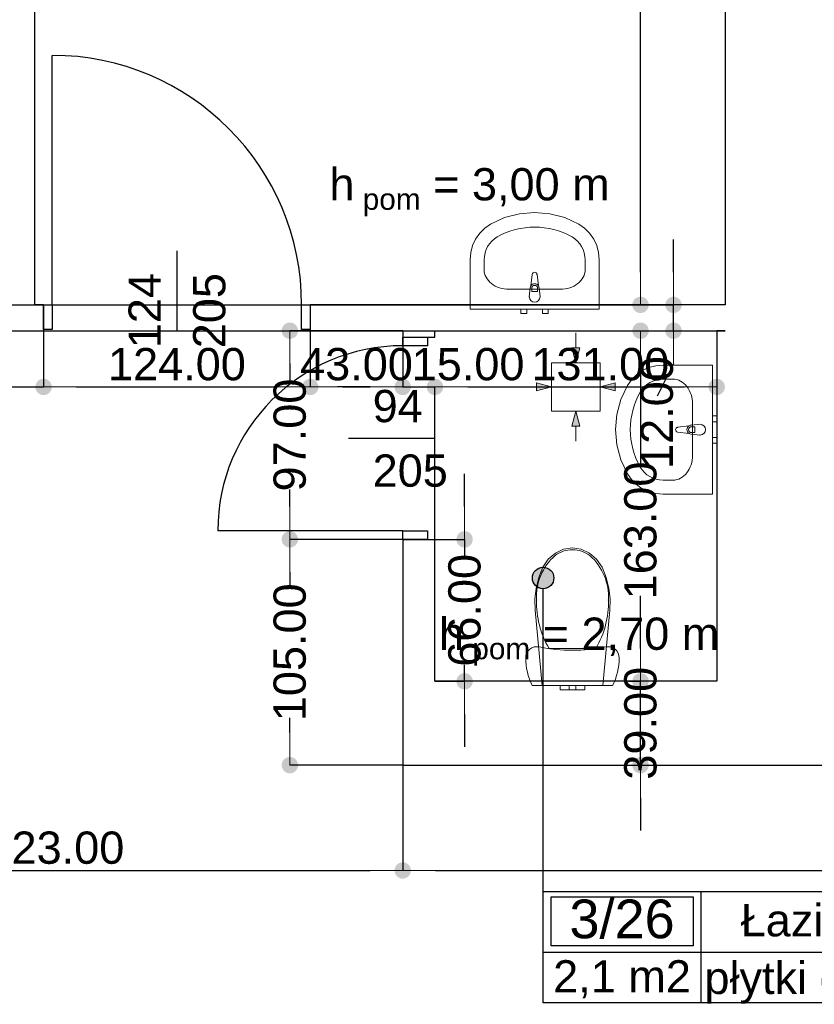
# Model space of a CAD drawing. Header units: millimetres. Extents: x -175445 to -20415, y -559200 to 231527.
# Tile 185 of 256: x -113372 to -109677, y -94928 to -90351. Entities that reach past the tile are written whole.
import ezdxf
from ezdxf.enums import TextEntityAlignment as Align

# ---------------------------------------------------------------- set-up
doc = ezdxf.new("R2010")
doc.units = ezdxf.units.MM
doc.header["$MEASUREMENT"] = 0
for name, color, linetype in [('Drzwi', 7, 'Continuous'), ('Linia', 7, 'Continuous'), ('Obiekt', 7, 'Continuous'), ('Polilinia', 7, 'Continuous'), ('Strefa', 7, 'Continuous'), ('Tekst', 7, 'Continuous'), ('Wymiary', 63, 'Continuous'), ('Ściana', 7, 'Continuous')]:
    doc.layers.add(name, color=color, linetype=linetype)
doc.styles.add('Arial', font='txt')
doc.styles.add('Times new roman', font='txt')
doc.dimstyles.new('GENERATED_STYLE__1', dxfattribs={"dimtxt": 150, "dimasz": 152, "dimexe": 0.18, "dimexo": 0, "dimgap": 0.09, "dimtad": 1, "dimtih": 1, "dimtoh": 1, "dimlfac": 0.1, "dimzin": 0, "dimdsep": 46, "dimtxsty": 'Arial', "dimblk": 'ARROWHEAD_11', "dimblk1": 'ARROWHEAD_11', "dimblk2": 'ARROWHEAD_11', "dimcen": 0.09, "dimclrd": 114, "dimclre": 114, "dimclrt": 114, "dimazin": 0, "dimtfac": 1, "dimtdec": 4, "dimtmove": 0, "dimatfit": 3, "dimfxl": 1, "dimtolj": 1, "dimtzin": 0, "dimarcsym": 0})
doc.dimstyles.new('GENERATED_STYLE__3', dxfattribs={"dimtxt": 150, "dimasz": 152, "dimexe": 0.18, "dimexo": 0, "dimgap": 0.09, "dimtad": 1, "dimlfac": 0.1, "dimzin": 0, "dimdsep": 46, "dimtxsty": 'Arial', "dimblk": 'ARROWHEAD_11', "dimblk1": 'ARROWHEAD_11', "dimblk2": 'ARROWHEAD_11', "dimcen": 0.09, "dimclrd": 114, "dimclre": 114, "dimclrt": 114, "dimazin": 0, "dimtfac": 1, "dimtdec": 4, "dimtmove": 2, "dimatfit": 3, "dimfxl": 1, "dimtolj": 1, "dimtzin": 0, "dimarcsym": 0})

# ---------------------------------------------------------------- blocks, each defined once
blk = doc.blocks.new('Łazienka_3_26_28', base_point=(-104511.2, 34229.7))
at = {"layer": 'Strefa'}
for p, q in [((-105245.2, 34512.5), (-103303, 34512.5)), ((-105245.2, 33994), (-105245.2, 34512.5)), ((-105208.5, 34486.6), (-104547.9, 34486.6)), ((-105208.5, 34260.3), (-105208.5, 34486.6)), ((-104547.9, 34486.6), (-104547.9, 34260.3)), ((-104511.2, 34512.5), (-104511.2, 33994)), ((-103303, 34512.5), (-103303, 33994)), ((-104547.9, 34260.3), (-105208.5, 34260.3)), ((-105245.2, 34229.7), (-103303, 34229.7)), ((-103303, 33994), (-105245.2, 33994))]:
    blk.add_line(p, q, dxfattribs=at)
at = {"layer": 'Strefa', "style": 'Arial'}
for tag, height, p in [('ROOM_NUMBER', 180, (-104878.2, 34384.6)), ('ROOM_NAME', 150, (-103907.1, 34378.5)), ('ROOM_CALC_AREA', 150, (-104878.2, 34117.6)), ('floor_f', 150, (-103907.1, 34110.6))]:
    blk.add_attdef(tag, text='', height=height, dxfattribs=at).set_placement(p, align=Align.MIDDLE_CENTER)
blk = doc.blocks.new('ARROWHEAD_11')
at = {"color": 0, "linetype": 'Continuous', "lineweight": 0}
blk.add_line((0, 0), (-1, 0), dxfattribs=at)
at = {"color": 0, "linetype": 'Continuous', "lineweight": 0, "const_width": 0.25, "flags": 128}
blk.add_lwpolyline([(-0.125, 0, 1), (0.125, 0, 1)], format="xyb", close=True, dxfattribs=at)
blk = doc.blocks.new('*D3366')
at = {"layer": 'Defpoints', "color": 0}
for p in [(-110540.7, -93426.6), (-110484.9, -93426.6), (-110540.7, -93816.6)]:
    blk.add_point(p, dxfattribs=at)
at = {"layer": 'Wymiary', "color": 114, "lineweight": -2}
for p, q in [((-110484.9, -93274.6), (-110484.9, -93122.6)), ((-110540.7, -93426.6), (-110484.7, -93426.6)), ((-110484.9, -93816.6), (-110484.9, -93426.6)), ((-110540.7, -93816.6), (-110484.7, -93816.6)), ((-110484.9, -93968.6), (-110484.9, -94120.6))]:
    blk.add_line(p, q, dxfattribs=at)
at = {"layer": 'Wymiary', "color": 114, "lineweight": -2, "xscale": 152, "yscale": 152, "zscale": 152}
for p, rotation in [((-110484.9, -93426.6), 270), ((-110484.9, -93816.6), 90)]:
    blk.add_blockref('ARROWHEAD_11', p, dxfattribs=dict(at, rotation=rotation))
at = {"layer": 'Wymiary', "color": 114, "lineweight": 13, "insert": (-110484.9, -93621.6), "char_height": 150, "attachment_point": 5, "rotation": 90, "style": 'Arial'}
blk.add_mtext('\\A1;39.00', dxfattribs=at)
blk = doc.blocks.new('*D3367')
at = {"layer": 'Defpoints', "color": 0}
for p in [(-115030.7, -91796.6), (-110484.9, -91796.6), (-110540.7, -93426.6)]:
    blk.add_point(p, dxfattribs=at)
at = {"layer": 'Wymiary', "color": 114, "lineweight": -2}
for p, q in [((-115030.7, -91796.6), (-110484.7, -91796.6)), ((-110484.9, -91948.6), (-110484.9, -92421.3)), ((-110484.9, -93274.6), (-110484.9, -93029.6)), ((-110540.7, -93426.6), (-110484.7, -93426.6))]:
    blk.add_line(p, q, dxfattribs=at)
at = {"layer": 'Wymiary', "color": 114, "lineweight": -2, "xscale": 152, "yscale": 152, "zscale": 152}
for p, rotation in [((-110484.9, -91796.6), 90), ((-110484.9, -93426.6), 270)]:
    blk.add_blockref('ARROWHEAD_11', p, dxfattribs=dict(at, rotation=rotation))
at = {"layer": 'Wymiary', "color": 114, "lineweight": 13, "insert": (-110484.9, -92725.4), "char_height": 150, "attachment_point": 5, "rotation": 90, "style": 'Arial'}
blk.add_mtext('\\A1;163.00', dxfattribs=at)
blk = doc.blocks.new('*D3368')
at = {"layer": 'Defpoints', "color": 0}
for p in [(-115030.7, -91676.6), (-110331.6, -91676.6), (-115030.7, -91796.6)]:
    blk.add_point(p, dxfattribs=at)
at = {"layer": 'Wymiary', "color": 114, "lineweight": -2}
for p, q in [((-110331.6, -91524.6), (-110331.6, -91372.6)), ((-115030.7, -91676.6), (-110331.4, -91676.6)), ((-110331.6, -91796.6), (-110331.6, -91676.6)), ((-115030.7, -91796.6), (-110331.4, -91796.6)), ((-110331.6, -91948.6), (-110408.2, -92100.6))]:
    blk.add_line(p, q, dxfattribs=at)
at = {"layer": 'Wymiary', "color": 114, "lineweight": -2, "xscale": 152, "yscale": 152, "zscale": 152}
for p, rotation in [((-110331.6, -91676.6), 270), ((-110331.6, -91796.6), 90)]:
    blk.add_blockref('ARROWHEAD_11', p, dxfattribs=dict(at, rotation=rotation))
at = {"layer": 'Wymiary', "color": 114, "lineweight": 13, "insert": (-110408.2, -92177.3), "char_height": 150, "attachment_point": 5, "rotation": 90, "style": 'Arial'}
blk.add_mtext('\\A1;12.00', dxfattribs=at)
blk = doc.blocks.new('*D3369')
at = {"layer": 'Defpoints', "color": 0}
for p in [(-110484.9, -88543.8), (-110090.7, -88543.8), (-115030.7, -91676.6)]:
    blk.add_point(p, dxfattribs=at)
at = {"layer": 'Wymiary', "color": 114, "lineweight": -2}
for p, q in [((-110090.7, -88543.8), (-110485.1, -88543.8)), ((-110484.9, -88695.8), (-110484.9, -89944.8)), ((-110484.9, -91524.6), (-110484.9, -90275.7)), ((-115030.7, -91676.6), (-110484.7, -91676.6))]:
    blk.add_line(p, q, dxfattribs=at)
at = {"layer": 'Wymiary', "color": 114, "lineweight": -2, "xscale": 152, "yscale": 152, "zscale": 152}
for p, rotation in [((-110484.9, -88543.8), 90), ((-110484.9, -91676.6), 270)]:
    blk.add_blockref('ARROWHEAD_11', p, dxfattribs=dict(at, rotation=rotation))
at = {"layer": 'Wymiary', "color": 114, "lineweight": 13, "insert": (-110484.9, -90110.2), "char_height": 150, "attachment_point": 5, "rotation": 90, "style": 'Arial'}
blk.add_mtext('\\A1;314', dxfattribs=at)
blk = doc.blocks.new('*D3483')
at = {"layer": 'Defpoints', "color": 0}
for p in [(-114820.7, -93816.6), (-111590.7, -93816.6), (-111590.7, -94306)]:
    blk.add_point(p, dxfattribs=at)
at = {"layer": 'Wymiary', "color": 114, "lineweight": -2}
for p, q in [((-114820.7, -93816.6), (-114820.7, -94306.2)), ((-111590.7, -93816.6), (-111590.7, -94306.2)), ((-114668.7, -94306), (-111742.7, -94306))]:
    blk.add_line(p, q, dxfattribs=at)
at = {"layer": 'Wymiary', "color": 114, "lineweight": -2, "xscale": 152, "yscale": 152, "zscale": 152, "rotation": 180}
blk.add_blockref('ARROWHEAD_11', (-114820.7, -94306), dxfattribs=at)
at = {"layer": 'Wymiary', "color": 114, "lineweight": -2, "xscale": 152, "yscale": 152, "zscale": 152}
blk.add_blockref('ARROWHEAD_11', (-111590.7, -94306), dxfattribs=at)
at = {"layer": 'Wymiary', "color": 114, "lineweight": 13, "insert": (-113205.7, -94201), "char_height": 150, "attachment_point": 5, "style": 'Arial'}
blk.add_mtext('\\A1;323.00', dxfattribs=at)
blk = doc.blocks.new('*D3484')
at = {"layer": 'Defpoints', "color": 0}
for p in [(-111590.7, -93816.6), (-106430.7, -93816.6), (-106430.7, -94306)]:
    blk.add_point(p, dxfattribs=at)
at = {"layer": 'Wymiary', "color": 114, "lineweight": -2}
for p, q in [((-111590.7, -93816.6), (-111590.7, -94306.2)), ((-106430.7, -93816.6), (-106430.7, -94306.2)), ((-111438.7, -94306), (-106582.7, -94306))]:
    blk.add_line(p, q, dxfattribs=at)
at = {"layer": 'Wymiary', "color": 114, "lineweight": -2, "xscale": 152, "yscale": 152, "zscale": 152, "rotation": 180}
blk.add_blockref('ARROWHEAD_11', (-111590.7, -94306), dxfattribs=at)
at = {"layer": 'Wymiary', "color": 114, "lineweight": -2, "xscale": 152, "yscale": 152, "zscale": 152}
blk.add_blockref('ARROWHEAD_11', (-106430.7, -94306), dxfattribs=at)
at = {"layer": 'Wymiary', "color": 114, "lineweight": 13, "insert": (-109010.7, -94201), "char_height": 150, "attachment_point": 5, "style": 'Arial'}
blk.add_mtext('\\A1;516.00', dxfattribs=at)
blk = doc.blocks.new('*D3546')
at = {"layer": 'Defpoints', "color": 0}
for p in [(-113510.7, -91796.6), (-113260.7, -91796.6), (-113260.7, -92058.1)]:
    blk.add_point(p, dxfattribs=at)
at = {"layer": 'Wymiary', "color": 114, "lineweight": -2}
for p, q in [((-113510.7, -91796.6), (-113510.7, -92058.3)), ((-113260.7, -91796.6), (-113260.7, -92058.3)), ((-113662.7, -92058.1), (-113814.7, -92058.1)), ((-113510.7, -92058.1), (-113260.7, -92058.1)), ((-113108.7, -92058.1), (-112956.7, -92058.1))]:
    blk.add_line(p, q, dxfattribs=at)
at = {"layer": 'Wymiary', "color": 114, "lineweight": -2, "xscale": 152, "yscale": 152, "zscale": 152}
blk.add_blockref('ARROWHEAD_11', (-113510.7, -92058.1), dxfattribs=at)
at = {"layer": 'Wymiary', "color": 114, "lineweight": -2, "xscale": 152, "yscale": 152, "zscale": 152, "rotation": 180}
blk.add_blockref('ARROWHEAD_11', (-113260.7, -92058.1), dxfattribs=at)
at = {"layer": 'Wymiary', "color": 114, "lineweight": 13, "insert": (-113664.6, -91953.1), "char_height": 150, "attachment_point": 5, "style": 'Arial'}
blk.add_mtext('\\A1;25.00', dxfattribs=at)
blk = doc.blocks.new('*D3547')
at = {"layer": 'Defpoints', "color": 0}
for p in [(-113260.7, -91796.6), (-112020.7, -91796.6), (-112020.7, -92058.1)]:
    blk.add_point(p, dxfattribs=at)
at = {"layer": 'Wymiary', "color": 114, "lineweight": -2}
for p, q in [((-113260.7, -91796.6), (-113260.7, -92058.3)), ((-112020.7, -91796.6), (-112020.7, -92058.3)), ((-113108.7, -92058.1), (-112172.7, -92058.1))]:
    blk.add_line(p, q, dxfattribs=at)
at = {"layer": 'Wymiary', "color": 114, "lineweight": -2, "xscale": 152, "yscale": 152, "zscale": 152, "rotation": 180}
blk.add_blockref('ARROWHEAD_11', (-113260.7, -92058.1), dxfattribs=at)
at = {"layer": 'Wymiary', "color": 114, "lineweight": -2, "xscale": 152, "yscale": 152, "zscale": 152}
blk.add_blockref('ARROWHEAD_11', (-112020.7, -92058.1), dxfattribs=at)
at = {"layer": 'Wymiary', "color": 114, "lineweight": 13, "insert": (-112640.7, -91953.1), "char_height": 150, "attachment_point": 5, "style": 'Arial'}
blk.add_mtext('\\A1;124.00', dxfattribs=at)
blk = doc.blocks.new('*D3548')
at = {"layer": 'Defpoints', "color": 0}
for p in [(-112020.7, -91796.6), (-111590.7, -91796.6), (-111590.7, -92058.1)]:
    blk.add_point(p, dxfattribs=at)
at = {"layer": 'Wymiary', "color": 114, "lineweight": -2}
for p, q in [((-112020.7, -91796.6), (-112020.7, -92058.3)), ((-111590.7, -91796.6), (-111590.7, -92058.3)), ((-111868.7, -92058.1), (-111742.7, -92058.1))]:
    blk.add_line(p, q, dxfattribs=at)
at = {"layer": 'Wymiary', "color": 114, "lineweight": -2, "xscale": 152, "yscale": 152, "zscale": 152, "rotation": 180}
blk.add_blockref('ARROWHEAD_11', (-112020.7, -92058.1), dxfattribs=at)
at = {"layer": 'Wymiary', "color": 114, "lineweight": -2, "xscale": 152, "yscale": 152, "zscale": 152}
blk.add_blockref('ARROWHEAD_11', (-111590.7, -92058.1), dxfattribs=at)
at = {"layer": 'Wymiary', "color": 114, "lineweight": 13, "insert": (-111805.7, -91953.1), "char_height": 150, "attachment_point": 5, "style": 'Arial'}
blk.add_mtext('\\A1;43.00', dxfattribs=at)
blk = doc.blocks.new('*D3549')
at = {"layer": 'Defpoints', "color": 0}
for p in [(-111590.7, -91796.6), (-111440.7, -92058.1), (-111440.7, -92806.6)]:
    blk.add_point(p, dxfattribs=at)
at = {"layer": 'Wymiary', "color": 114, "lineweight": -2}
for p, q in [((-111590.7, -91796.6), (-111590.7, -92058.3)), ((-111742.7, -92058.1), (-111894.7, -92058.1)), ((-111590.7, -92058.1), (-111440.7, -92058.1)), ((-111440.7, -92806.6), (-111440.7, -92057.9)), ((-111288.7, -92058.1), (-111136.7, -92058.1))]:
    blk.add_line(p, q, dxfattribs=at)
at = {"layer": 'Wymiary', "color": 114, "lineweight": -2, "xscale": 152, "yscale": 152, "zscale": 152}
blk.add_blockref('ARROWHEAD_11', (-111590.7, -92058.1), dxfattribs=at)
at = {"layer": 'Wymiary', "color": 114, "lineweight": -2, "xscale": 152, "yscale": 152, "zscale": 152, "rotation": 180}
blk.add_blockref('ARROWHEAD_11', (-111440.7, -92058.1), dxfattribs=at)
at = {"layer": 'Wymiary', "color": 114, "lineweight": 13, "insert": (-111286.9, -91953.1), "char_height": 150, "attachment_point": 5, "style": 'Arial'}
blk.add_mtext('\\A1;15.00', dxfattribs=at)
blk = doc.blocks.new('*D3550')
at = {"layer": 'Defpoints', "color": 0}
for p in [(-110130.7, -91796.6), (-110130.7, -92058.1), (-111440.7, -92806.6)]:
    blk.add_point(p, dxfattribs=at)
at = {"layer": 'Wymiary', "color": 114, "lineweight": -2}
for p, q in [((-110130.7, -91796.6), (-110130.7, -92058.3)), ((-111440.7, -92806.6), (-111440.7, -92057.9)), ((-111288.7, -92058.1), (-110282.7, -92058.1))]:
    blk.add_line(p, q, dxfattribs=at)
at = {"layer": 'Wymiary', "color": 114, "lineweight": -2, "xscale": 152, "yscale": 152, "zscale": 152, "rotation": 180}
blk.add_blockref('ARROWHEAD_11', (-111440.7, -92058.1), dxfattribs=at)
at = {"layer": 'Wymiary', "color": 114, "lineweight": -2, "xscale": 152, "yscale": 152, "zscale": 152}
blk.add_blockref('ARROWHEAD_11', (-110130.7, -92058.1), dxfattribs=at)
at = {"layer": 'Wymiary', "color": 114, "lineweight": 13, "insert": (-110671.9, -91953.1), "char_height": 150, "attachment_point": 5, "style": 'Arial'}
blk.add_mtext('\\A1;131.00', dxfattribs=at)
blk = doc.blocks.new('*D3909')
at = {"layer": 'Defpoints', "color": 0}
for p in [(-112115.6, -92766.6), (-111590.7, -92766.6), (-111590.7, -93816.6)]:
    blk.add_point(p, dxfattribs=at)
at = {"layer": 'Wymiary', "color": 114, "lineweight": -2}
for p, q in [((-111590.7, -92766.6), (-112115.8, -92766.6)), ((-112115.6, -92918.6), (-112115.6, -92987.5)), ((-112115.6, -93664.6), (-112115.6, -93595.7)), ((-111590.7, -93816.6), (-112115.8, -93816.6))]:
    blk.add_line(p, q, dxfattribs=at)
at = {"layer": 'Wymiary', "color": 114, "lineweight": -2, "xscale": 152, "yscale": 152, "zscale": 152}
for p, rotation in [((-112115.6, -92766.6), 90), ((-112115.6, -93816.6), 270)]:
    blk.add_blockref('ARROWHEAD_11', p, dxfattribs=dict(at, rotation=rotation))
at = {"layer": 'Wymiary', "color": 114, "lineweight": 13, "insert": (-112115.6, -93291.6), "char_height": 150, "attachment_point": 5, "rotation": 90, "style": 'Arial'}
blk.add_mtext('\\A1;105.00', dxfattribs=at)
blk = doc.blocks.new('*D3910')
at = {"layer": 'Defpoints', "color": 0}
for p in [(-112115.6, -91796.6), (-111590.7, -91796.6), (-111590.7, -92766.6)]:
    blk.add_point(p, dxfattribs=at)
at = {"layer": 'Wymiary', "color": 114, "lineweight": -2}
for p, q in [((-111590.7, -91796.6), (-112115.8, -91796.6)), ((-112115.6, -91948.6), (-112115.6, -92028.7)), ((-112115.6, -92614.6), (-112115.6, -92534.5)), ((-111590.7, -92766.6), (-112115.8, -92766.6))]:
    blk.add_line(p, q, dxfattribs=at)
at = {"layer": 'Wymiary', "color": 114, "lineweight": -2, "xscale": 152, "yscale": 152, "zscale": 152}
for p, rotation in [((-112115.6, -91796.6), 90), ((-112115.6, -92766.6), 270)]:
    blk.add_blockref('ARROWHEAD_11', p, dxfattribs=dict(at, rotation=rotation))
at = {"layer": 'Wymiary', "color": 114, "lineweight": 13, "insert": (-112115.6, -92281.6), "char_height": 150, "attachment_point": 5, "rotation": 90, "style": 'Arial'}
blk.add_mtext('\\A1;97.00', dxfattribs=at)
blk = doc.blocks.new('*D3911')
at = {"layer": 'Defpoints', "color": 0}
for p in [(-111440.7, -92766.6), (-111302.9, -92766.6), (-111440.7, -93426.6)]:
    blk.add_point(p, dxfattribs=at)
at = {"layer": 'Wymiary', "color": 114, "lineweight": -2}
for p, q in [((-111302.9, -92614.6), (-111302.9, -92462.6)), ((-111440.7, -92766.6), (-111302.7, -92766.6)), ((-111302.9, -92766.6), (-111302.9, -92843.3)), ((-111302.9, -93426.6), (-111302.9, -93349.9)), ((-111440.7, -93426.6), (-111302.7, -93426.6)), ((-111302.9, -93578.6), (-111302.9, -93730.6))]:
    blk.add_line(p, q, dxfattribs=at)
at = {"layer": 'Wymiary', "color": 114, "lineweight": -2, "xscale": 152, "yscale": 152, "zscale": 152}
for p, rotation in [((-111302.9, -92766.6), 270), ((-111302.9, -93426.6), 90)]:
    blk.add_blockref('ARROWHEAD_11', p, dxfattribs=dict(at, rotation=rotation))
at = {"layer": 'Wymiary', "color": 114, "lineweight": 13, "insert": (-111302.9, -93096.6), "char_height": 150, "attachment_point": 5, "rotation": 90, "style": 'Arial'}
blk.add_mtext('\\A1;66.00', dxfattribs=at)

msp = doc.modelspace()

# ---------------------------------------------------------------- hatches: boundary and pattern name
at = {"layer": 'Linia', "linetype": 'Continuous', "lineweight": 13}
for points in [[(-110785.652, -91945.594), (-110766.809, -91875.643), (-110804.308, -91875.593)], [(-110898.602, -92058.094), (-110968.578, -92039.344), (-110968.578, -92076.844)], [(-110673.302, -92058.094), (-110603.326, -92076.844), (-110603.326, -92039.344)], [(-110785.652, -92170.594), (-110804.308, -92240.594), (-110766.809, -92240.544)]]:
    msp.add_hatch(color=150, dxfattribs=at).paths.add_polyline_path(points)
at = {"layer": 'Polilinia', "linetype": 'Continuous'}
msp.add_hatch(color=256, dxfattribs=at).paths.add_polyline_path([(-110887.977, -92946.218), (-110891.783, -92927.084), (-110902.621, -92910.863), (-110918.843, -92900.024), (-110937.977, -92896.218), (-110957.111, -92900.024), (-110973.332, -92910.863), (-110984.171, -92927.084), (-110987.977, -92946.218), (-110984.171, -92965.353), (-110973.332, -92981.574), (-110957.111, -92992.412), (-110937.977, -92996.218), (-110918.843, -92992.412), (-110902.621, -92981.574), (-110891.783, -92965.353)])

# ---------------------------------------------------------------- linework, layer by layer
at = {"layer": 'Drzwi'}
for p, q in [((-113220.722, -91676.604), (-113220.722, -90516.604)), ((-113260.722, -91676.604), (-113220.722, -91676.604)), ((-113260.722, -91791.604), (-113260.722, -91676.604)), ((-113260.722, -91676.604), (-113260.722, -91791.604)), ((-113220.722, -91676.604), (-113220.722, -91791.604)), ((-112060.722, -91791.604), (-112060.722, -91676.604)), ((-112060.722, -91676.604), (-112020.722, -91676.604)), ((-112020.722, -91676.604), (-112020.722, -91791.604)), ((-112020.722, -91676.604), (-112020.722, -91791.604)), ((-113220.722, -91791.604), (-113260.722, -91791.604)), ((-112020.722, -91791.604), (-112060.722, -91791.604)), ((-111590.722, -91866.604), (-111590.722, -91826.604)), ((-111590.722, -91826.604), (-111475.722, -91826.604)), ((-111590.722, -91826.604), (-111475.722, -91826.604)), ((-111475.722, -91866.604), (-111590.722, -91866.604)), ((-111475.722, -91826.604), (-111475.722, -91866.604)), ((-111590.722, -92726.604), (-112450.722, -92726.604)), ((-111590.722, -92766.604), (-111590.722, -92726.604)), ((-111590.722, -92726.604), (-111475.722, -92726.604)), ((-111475.722, -92726.604), (-111475.722, -92766.604)), ((-111475.722, -92766.604), (-111590.722, -92766.604)), ((-111590.722, -92766.604), (-111475.722, -92766.604))]:
    msp.add_line(p, q, dxfattribs=at)
for centre, radius, start, end in [((-113220.722, -91676.604), 1160, 0, 90), ((-111590.722, -92726.604), 860, 90, 180)]:
    msp.add_arc(centre, radius, start, end, dxfattribs=at)
at = {"layer": 'Linia', "color": 150, "lineweight": 13}
for p, q in [((-110785.467, -91806.703), (-110785.559, -91875.618)), ((-110785.652, -91945.594), (-110804.308, -91875.593)), ((-110804.308, -91875.593), (-110766.809, -91875.643)), ((-110785.652, -91945.594), (-110766.809, -91875.643)), ((-110673.302, -91945.744), (-110898.302, -91945.744)), ((-110898.302, -91945.744), (-110898.302, -92170.444)), ((-110673.302, -92170.444), (-110673.302, -91945.744)), ((-110898.602, -92058.094), (-110968.578, -92039.344)), ((-110968.578, -92076.844), (-110968.578, -92039.344)), ((-110673.302, -92058.094), (-110603.326, -92039.344)), ((-110603.326, -92039.344), (-110603.326, -92076.844)), ((-111037.493, -92058.094), (-110968.578, -92058.094)), ((-110898.602, -92058.094), (-110968.578, -92076.844)), ((-110673.302, -92058.094), (-110603.326, -92076.844)), ((-110534.411, -92058.094), (-110603.326, -92058.094)), ((-110898.302, -92170.744), (-110673.302, -92170.744)), ((-110785.652, -92170.594), (-110804.308, -92240.594)), ((-110785.652, -92170.594), (-110766.809, -92240.544)), ((-110766.809, -92240.544), (-110804.308, -92240.594)), ((-110785.467, -92309.484), (-110785.559, -92240.569))]:
    msp.add_line(p, q, dxfattribs=at)
at = {"layer": 'Obiekt', "color": 8, "lineweight": 5}
for p, q in [((-111182.464, -91300.962), (-111117.272, -91271.021)), ((-111117.272, -91271.021), (-111048.251, -91252.722)), ((-111048.251, -91252.722), (-110977.29, -91246.566)), ((-110977.29, -91246.566), (-110906.328, -91252.722)), ((-110906.328, -91252.722), (-110837.308, -91271.021)), ((-110837.308, -91271.021), (-110772.116, -91300.962)), ((-111232.799, -91343.146), (-111209.442, -91319.693)), ((-111209.442, -91319.693), (-111182.464, -91300.962)), ((-110772.116, -91300.962), (-110745.138, -91319.693)), ((-110745.138, -91319.693), (-110721.781, -91343.146)), ((-111251.788, -91370.573), (-111232.799, -91343.146)), ((-110721.781, -91343.146), (-110702.791, -91370.573)), ((-111274.395, -91433.74), (-111265.803, -91401.096)), ((-111265.803, -91401.096), (-111251.788, -91370.573)), ((-110702.791, -91370.573), (-110688.777, -91401.096)), ((-110688.777, -91401.096), (-110680.185, -91433.74)), ((-111277.29, -91467.462), (-111274.395, -91433.74)), ((-110680.185, -91433.74), (-110677.29, -91467.462)), ((-111277.29, -91696.553), (-111277.29, -91467.462)), ((-111212.072, -91513.28), (-111212.072, -91467.462)), ((-110742.507, -91513.28), (-110742.507, -91467.462)), ((-110677.29, -91467.462), (-110677.29, -91696.553)), ((-110995.02, -91587.769), (-110988.39, -91534.835)), ((-110966.19, -91534.835), (-110959.56, -91587.769)), ((-110858.464, -91604.235), (-111096.116, -91604.235)), ((-111002.29, -91639.235), (-110998.29, -91597.282)), ((-110990.89, -91599.454), (-110990.89, -91614.325)), ((-110990.89, -91614.325), (-110963.69, -91614.325)), ((-110963.69, -91614.325), (-110963.69, -91599.454)), ((-110956.29, -91597.282), (-110952.29, -91639.235)), ((-110677.29, -91696.553), (-111277.29, -91696.553)), ((-111040.79, -91716.553), (-111040.79, -91696.553)), ((-111040.79, -91696.553), (-111013.79, -91696.553)), ((-111013.79, -91716.553), (-111040.79, -91716.553)), ((-111013.79, -91696.553), (-111013.79, -91716.553)), ((-110940.79, -91716.553), (-110940.79, -91696.553)), ((-110940.79, -91696.553), (-110913.79, -91696.553)), ((-110913.79, -91716.553), (-110940.79, -91716.553)), ((-110913.79, -91696.553), (-110913.79, -91716.553)), ((-110446.179, -91968.062), (-110413.535, -91959.47)), ((-110413.535, -91959.47), (-110379.813, -91956.575)), ((-110379.813, -91956.575), (-110150.722, -91956.575)), ((-110150.722, -91956.575), (-110150.722, -92556.575)), ((-110527.582, -92024.423), (-110504.129, -92001.066)), ((-110504.129, -92001.066), (-110476.702, -91982.076)), ((-110476.702, -91982.076), (-110446.179, -91968.062)), ((-110576.254, -92116.593), (-110546.313, -92051.401)), ((-110546.313, -92051.401), (-110527.582, -92024.423)), ((-110333.995, -92021.792), (-110379.813, -92021.792)), ((-110594.553, -92185.613), (-110576.254, -92116.593)), ((-110243.04, -92137.749), (-110243.04, -92375.401)), ((-110600.709, -92256.575), (-110594.553, -92185.613)), ((-110249.993, -92235.575), (-110208.04, -92231.575)), ((-110150.722, -92193.075), (-110130.722, -92193.075)), ((-110150.722, -92220.075), (-110150.722, -92193.075)), ((-110130.722, -92220.075), (-110150.722, -92220.075)), ((-110130.722, -92193.075), (-110130.722, -92220.075)), ((-110594.553, -92327.536), (-110600.709, -92256.575)), ((-110312.44, -92245.475), (-110259.506, -92238.845)), ((-110259.506, -92274.305), (-110312.44, -92267.675)), ((-110208.04, -92281.575), (-110249.993, -92277.575)), ((-110232.951, -92242.975), (-110247.821, -92242.975)), ((-110247.821, -92270.175), (-110232.951, -92270.175)), ((-110232.951, -92270.175), (-110232.951, -92242.975)), ((-110150.722, -92293.075), (-110130.722, -92293.075)), ((-110150.722, -92320.075), (-110150.722, -92293.075)), ((-110130.722, -92320.075), (-110150.722, -92320.075)), ((-110130.722, -92293.075), (-110130.722, -92320.075)), ((-110576.254, -92396.557), (-110594.553, -92327.536)), ((-110546.313, -92461.749), (-110576.254, -92396.557)), ((-110527.582, -92488.727), (-110546.313, -92461.749)), ((-110504.129, -92512.084), (-110527.582, -92488.727)), ((-110333.995, -92491.357), (-110379.813, -92491.357)), ((-110476.702, -92531.073), (-110504.129, -92512.084)), ((-110446.179, -92545.088), (-110476.702, -92531.073)), ((-110413.535, -92553.68), (-110446.179, -92545.088)), ((-110379.813, -92556.575), (-110413.535, -92553.68)), ((-110150.722, -92556.575), (-110379.813, -92556.575)), ((-110913.912, -92859.225), (-110880.869, -92830.706)), ((-110880.869, -92830.706), (-110842.561, -92812.747)), ((-110842.561, -92812.747), (-110801.512, -92806.53)), ((-110801.512, -92806.53), (-110760.464, -92812.747)), ((-110801.511, -92815.169), (-110801.512, -92815.169)), ((-110760.464, -92812.747), (-110722.155, -92830.706)), ((-110722.155, -92830.706), (-110689.112, -92859.225)), ((-110939.51, -92896.42), (-110913.912, -92859.225)), ((-110720.436, -92841.98), (-110720.436, -92841.981)), ((-110689.112, -92859.225), (-110663.515, -92896.42)), ((-110958.531, -92943.358), (-110939.51, -92896.42)), ((-110663.515, -92896.42), (-110644.494, -92943.358)), ((-110970.936, -92993.105), (-110958.531, -92943.358)), ((-110644.494, -92943.358), (-110632.089, -92993.105)), ((-110976.424, -93044.451), (-110970.936, -92993.105)), ((-110632.089, -92993.105), (-110626.601, -93044.451)), ((-110974.861, -93096.147), (-110976.424, -93044.451)), ((-110626.601, -93044.451), (-110628.164, -93096.147)), ((-110942.487, -93446.53), (-110974.861, -93096.147)), ((-110628.164, -93096.147), (-110660.537, -93446.53)), ((-111013.944, -93295.548), (-111007.842, -93285.676)), ((-111007.842, -93285.676), (-110999.72, -93277.384)), ((-110999.72, -93277.384), (-110989.975, -93271.077)), ((-110989.975, -93271.077), (-110979.082, -93267.064)), ((-110979.082, -93267.064), (-110967.574, -93265.54)), ((-110967.574, -93265.54), (-110956.012, -93266.58)), ((-110956.012, -93266.58), (-110917.728, -93273.362)), ((-110917.728, -93273.362), (-110879.152, -93278.218)), ((-110801.512, -93273.487), (-110910.454, -93273.487)), ((-110879.152, -93278.218), (-110840.381, -93281.137)), ((-110840.381, -93281.137), (-110801.512, -93282.11)), ((-110692.571, -93273.487), (-110801.512, -93273.487)), ((-110801.512, -93282.11), (-110762.644, -93281.137)), ((-110762.644, -93281.137), (-110723.873, -93278.218)), ((-110723.873, -93278.218), (-110685.297, -93273.362)), ((-110685.297, -93273.362), (-110647.012, -93266.58)), ((-110647.012, -93266.58), (-110635.45, -93265.54)), ((-110635.45, -93265.54), (-110623.942, -93267.064)), ((-110623.942, -93267.064), (-110613.05, -93271.077)), ((-110613.05, -93271.077), (-110603.305, -93277.384)), ((-110603.305, -93277.384), (-110595.183, -93285.676)), ((-110595.183, -93285.676), (-110589.08, -93295.548)), ((-111019.012, -93318.054), (-111017.73, -93306.519)), ((-111018.524, -93334.709), (-111019.012, -93318.054)), ((-111017.73, -93306.519), (-111013.944, -93295.548)), ((-110589.08, -93295.548), (-110585.295, -93306.519)), ((-110585.295, -93306.519), (-110584.012, -93318.054)), ((-110584.012, -93318.054), (-110584.501, -93334.709)), ((-111017.058, -93351.307), (-111018.524, -93334.709)), ((-111014.622, -93367.791), (-111017.058, -93351.307)), ((-111011.223, -93384.103), (-111014.622, -93367.791)), ((-110588.402, -93367.791), (-110591.801, -93384.103)), ((-110585.966, -93351.307), (-110588.402, -93367.791)), ((-110584.501, -93334.709), (-110585.966, -93351.307)), ((-111006.873, -93400.188), (-111011.223, -93384.103)), ((-111001.586, -93415.991), (-111006.873, -93400.188)), ((-110995.382, -93431.456), (-111001.586, -93415.991)), ((-110601.438, -93415.991), (-110607.643, -93431.456)), ((-110596.152, -93400.188), (-110601.438, -93415.991)), ((-110591.801, -93384.103), (-110596.152, -93400.188)), ((-110988.28, -93446.53), (-110995.382, -93431.456)), ((-110614.744, -93446.53), (-110988.28, -93446.53)), ((-110660.537, -93446.53), (-110942.487, -93446.53)), ((-110858.512, -93446.53), (-110841.817, -93446.53)), ((-110858.512, -93446.53), (-110858.512, -93466.53)), ((-110858.512, -93466.53), (-110841.817, -93466.53)), ((-110841.817, -93446.53), (-110817.512, -93446.53)), ((-110841.817, -93466.53), (-110817.512, -93466.53)), ((-110817.512, -93446.53), (-110812.826, -93446.53)), ((-110817.512, -93446.53), (-110817.512, -93466.53)), ((-110817.512, -93466.53), (-110812.826, -93466.53)), ((-110812.826, -93446.53), (-110801.512, -93446.53)), ((-110812.826, -93466.53), (-110801.512, -93466.53)), ((-110801.512, -93446.53), (-110790.198, -93446.53)), ((-110801.512, -93466.53), (-110790.198, -93466.53)), ((-110790.198, -93446.53), (-110785.512, -93446.53)), ((-110790.198, -93466.53), (-110785.512, -93466.53)), ((-110785.512, -93446.53), (-110785.512, -93466.53)), ((-110785.512, -93446.53), (-110761.207, -93446.53)), ((-110785.512, -93466.53), (-110761.207, -93466.53)), ((-110761.207, -93446.53), (-110744.512, -93446.53)), ((-110761.207, -93466.53), (-110744.512, -93466.53)), ((-110744.512, -93446.53), (-110744.512, -93466.53)), ((-110607.643, -93431.456), (-110614.744, -93446.53))]:
    msp.add_line(p, q, dxfattribs=at)
at = {"layer": 'Obiekt'}
for p, q in [((-112640.722, -91425.226), (-112640.722, -91796.604)), ((-111842.1, -92296.604), (-111440.722, -92296.604))]:
    msp.add_line(p, q, dxfattribs=at)
at = {"layer": 'Obiekt', "color": 8, "lineweight": 5}
for centre, radius, start, end in [((-110977.29, -91536.225), 11.187, 7.138925, 172.861075), ((-110977.29, -91599.182), 21.086, 147.228975, 174.830393), ((-110977.29, -91599.182), 21.086, 32.771025, 147.228975), ((-110977.29, -91599.454), 13.6, 0, 180), ((-110977.29, -91599.182), 21.086, 5.169607, 32.771025), ((-110977.29, -91639.235), 25, 180, 0), ((-110248.093, -92256.575), 21.086, 95.169607, 122.771025), ((-110208.04, -92256.575), 25, 270, 90), ((-110311.05, -92256.575), 11.187, 97.138925, 262.861075), ((-110248.093, -92256.575), 21.086, 122.771025, 237.228975), ((-110247.821, -92256.575), 13.6, 90, 270), ((-110248.093, -92256.575), 21.086, 237.228975, 264.830393), ((-110800.699, -92953.775), 138.565, 90.335586, 126.222804), ((-110802.324, -92953.772), 138.562, 53.777189, 89.664406), ((-110712.052, -93034.227), 256.976, 131.575502, 183.195152), ((-110890.973, -93034.227), 256.976, 356.804848, 48.424498), ((-110543.417, -93058.593), 425.383, 178.646069, 210.348234), ((-111059.608, -93058.593), 425.383, 329.651766, 1.353931)]:
    msp.add_arc(centre, radius, start, end, dxfattribs=at)
for centre, major_axis, ratio, start_param, end_param in [((-110977.29, -91696.553), (0, 381.818), 0.95652174, 5.78621047, 6.78016015), ((-111096.142, -91467.462), (0, 121.2), 0.95652174, 0.49697483, 1.57079633), ((-110858.438, -91467.462), (0, 121.2), 0.95652174, 4.71238898, 5.78621048), ((-111095.985, -91513.28), (116.066, 0), 0.78364566, 3.14159265, 4.71238898), ((-110858.594, -91513.28), (116.066, 0), 0.78364566, 4.71238898, 6.28318531), ((-110379.813, -92137.723), (121.2, 0), 0.95652174, 1.57079633, 2.64461782), ((-110333.995, -92137.879), (0, 116.066), 0.78364566, 4.71238898, 6.28318531), ((-110150.722, -92256.575), (381.818, 0), 0.95652174, 2.64461781, 3.63856749), ((-110333.995, -92375.271), (0, 116.066), 0.78364566, 3.14159265, 4.71238898), ((-110379.813, -92375.427), (121.2, 0), 0.95652174, 3.63856748, 4.71238898)]:
    msp.add_ellipse(centre, major_axis=major_axis, ratio=ratio, start_param=start_param, end_param=end_param, dxfattribs=at)
for p in [(-110966.19, -91534.835), (-110995.02, -91587.769), (-111002.29, -91639.235), (-110956.29, -91597.282), (-110249.993, -92235.575), (-110312.44, -92245.475), (-110259.506, -92274.305), (-110208.04, -92281.575), (-110882.589, -92841.981), (-110968.549, -93048.545), (-110634.476, -93048.545), (-110692.571, -93273.487)]:
    msp.add_point(p, dxfattribs=at)
at = {"layer": 'Polilinia', "flags": 128}
msp.add_lwpolyline([(-110937.977, -94403.358), (-110937.977, -92996.218)], dxfattribs=at)
at = {"layer": 'Polilinia'}
msp.add_circle((-110937.977, -92946.218), 50, dxfattribs=at)
at = {"layer": 'Ściana'}
for p, q in [((-113260.722, -91676.604), (-113260.722, -91791.604)), ((-112020.722, -91676.604), (-112020.722, -91791.604)), ((-113260.722, -91791.604), (-113260.722, -91796.604)), ((-112020.722, -91791.604), (-112020.722, -91796.604)), ((-111590.722, -91826.604), (-111475.722, -91826.604)), ((-111475.722, -91826.604), (-111440.722, -91826.604)), ((-111590.722, -92766.604), (-111475.722, -92766.604)), ((-111475.722, -92766.604), (-111440.722, -92766.604))]:
    msp.add_line(p, q, dxfattribs=at)
at = {"layer": 'Ściana', "flags": 128}
for points in [[(-113300.722, -91676.604), (-113300.722, -87886.604)], [(-110090.722, -88543.824), (-110090.722, -91676.604)], [(-113260.722, -91676.604), (-113300.722, -91676.604)], [(-110090.722, -91676.604), (-112020.722, -91676.604)], [(-113510.722, -91796.604), (-113260.722, -91796.604)], [(-112020.722, -91796.604), (-111590.722, -91796.604)], [(-111590.722, -91796.604), (-111590.722, -91826.604)], [(-111440.722, -91796.604), (-110090.722, -91796.604)], [(-111440.722, -91826.604), (-111440.722, -91796.604)], [(-110130.722, -91796.604), (-110130.722, -93426.604)], [(-110090.722, -91796.604), (-110130.722, -91796.604)], [(-111590.722, -92766.604), (-111590.722, -93816.604)], [(-111440.722, -93426.604), (-111440.722, -92766.604)], [(-110130.722, -93426.604), (-111440.722, -93426.604)], [(-111590.722, -93816.604), (-109490.722, -93816.604)]]:
    msp.add_lwpolyline(points, dxfattribs=at)

# ---------------------------------------------------------------- block references
at = {"layer": 'Strefa'}
ref = msp.add_blockref('Łazienka_3_26_28', (-110203.936, -94686.216), dxfattribs=at)
ref.add_attrib('ROOM_NAME', 'Łazienka', dxfattribs={"color": 7, "height": 150, "style": 'Arial'}).set_placement((-109599.853, -94537.398), align=Align.MIDDLE_CENTER)
ref.add_attrib('ROOM_NUMBER', '3/26', dxfattribs={"color": 7, "height": 180, "style": 'Arial'}).set_placement((-110570.956, -94531.268), align=Align.MIDDLE_CENTER)
ref.add_attrib('ROOM_CALC_AREA', '2,1 m2', dxfattribs={"color": 7, "height": 150, "style": 'Arial'}).set_placement((-110570.956, -94798.269), align=Align.MIDDLE_CENTER)
ref.add_attrib('floor_f', 'płytki ceram.', dxfattribs={"color": 7, "height": 150, "style": 'Arial'}).set_placement((-109599.853, -94805.315), align=Align.MIDDLE_CENTER)

# ---------------------------------------------------------------- texts
at = {"layer": 'Obiekt', "char_height": 150, "attachment_point": 7, "rotation": 90, "style": 'Arial'}
for s, insert in [('\\A1;{\\fArial|b0|i0|c238|p38;124}', (-112715.723, -91878.265)), ('\\A1;{\\fArial|b0|i0|c238|p38;205}', (-112413.254, -91878.265))]:
    msp.add_mtext(s, dxfattribs=dict(at, insert=insert))
at = {"layer": 'Obiekt', "char_height": 150, "attachment_point": 7, "style": 'Arial'}
for s, insert in [('\\A1;{\\fArial|b0|i0|c238|p38;94}', (-111730.548, -92224.072)), ('\\A1;{\\fArial|b0|i0|c238|p38;205}', (-111730.548, -92524.072))]:
    msp.add_mtext(s, dxfattribs=dict(at, insert=insert))
at = {"layer": 'Tekst', "char_height": 150, "attachment_point": 2, "style": 'Times new roman'}
for s, insert in [('\\A1;{\\fArial|b0|i0|c0|p38;h\\fArial|b0|i0|c0|p38;\\A1{\\H.66x;\\S ^  pom;}\\fArial|b0|i0|c0|p38; = 3,00 m}', (-111279.971, -90996.96)), ('\\A1;{\\fArial|b0|i0|c0|p38;h\\fArial|b0|i0|c0|p38;\\A1{\\H.66x;\\S ^  pom;}\\fArial|b0|i0|c0|p38; = 2,70 m}', (-110770.345, -93086.495))]:
    msp.add_mtext(s, dxfattribs=dict(at, insert=insert))

# ---------------------------------------------------------------- dimensions: what is measured, and where the dimension line sits
at = {"layer": 'Wymiary', "color": 114, "lineweight": 13}
dim = msp.add_linear_dim(base=(-110484.917, -88543.824), p1=(-115030.722, -91676.604), p2=(-110090.722, -88543.824), angle=90, text='314', dimstyle='GENERATED_STYLE__1', dxfattribs=at)
dim.commit()
dim.dimension.update_dxf_attribs({"geometry": '*D3369', "text_midpoint": (-110484.917, -90110.214), "dimtype": 160, "text_rotation": 90})
for base, p1, p2, picture, middle in [((-110331.565, -91676.604), (-115030.722, -91796.604), (-115030.722, -91676.604), '*D3368', (-110408.241, -92177.28)), ((-110484.917, -91796.604), (-110540.722, -93426.604), (-115030.722, -91796.604), '*D3367', (-110484.917, -92725.433)), ((-112115.618, -91796.604), (-111590.722, -92766.604), (-111590.722, -91796.604), '*D3910', (-112115.618, -92281.604)), ((-111302.901, -92766.604), (-111440.722, -93426.604), (-111440.722, -92766.604), '*D3911', (-111302.901, -93096.604)), ((-112115.618, -92766.604), (-111590.722, -93816.604), (-111590.722, -92766.604), '*D3909', (-112115.618, -93291.604)), ((-110484.917, -93426.604), (-110540.722, -93816.604), (-110540.722, -93426.604), '*D3366', (-110484.917, -93621.604))]:
    dim = msp.add_linear_dim(base=base, p1=p1, p2=p2, angle=90, dimstyle='GENERATED_STYLE__1', dxfattribs=at)
    dim.commit()
    dim.dimension.update_dxf_attribs({"geometry": picture, "text_midpoint": middle, "dimtype": 160, "text_rotation": 90})
for base, p1, p2, picture, middle in [((-113260.722, -92058.094), (-113510.722, -91796.604), (-113260.722, -91796.604), '*D3546', (-113664.551, -91953.094)), ((-112020.722, -92058.094), (-113260.722, -91796.604), (-112020.722, -91796.604), '*D3547', (-112640.722, -91953.094)), ((-111590.722, -92058.094), (-112020.722, -91796.604), (-111590.722, -91796.604), '*D3548', (-111805.722, -91953.094)), ((-111440.722, -92058.094), (-111590.722, -91796.604), (-111440.722, -92806.604), '*D3549', (-111286.893, -91953.094)), ((-110130.722, -92058.094), (-111440.722, -92806.604), (-110130.722, -91796.604), '*D3550', (-110671.893, -91953.094)), ((-111590.722, -94305.976), (-114820.722, -93816.604), (-111590.722, -93816.604), '*D3483', (-113205.722, -94200.976)), ((-106430.722, -94305.976), (-111590.722, -93816.604), (-106430.722, -93816.604), '*D3484', (-109010.722, -94200.976))]:
    dim = msp.add_linear_dim(base=base, p1=p1, p2=p2, dimstyle='GENERATED_STYLE__3', dxfattribs=at)
    dim.commit()
    dim.dimension.update_dxf_attribs({"geometry": picture, "text_midpoint": middle, "dimtype": 160})

doc.saveas('drawing.dxf')
